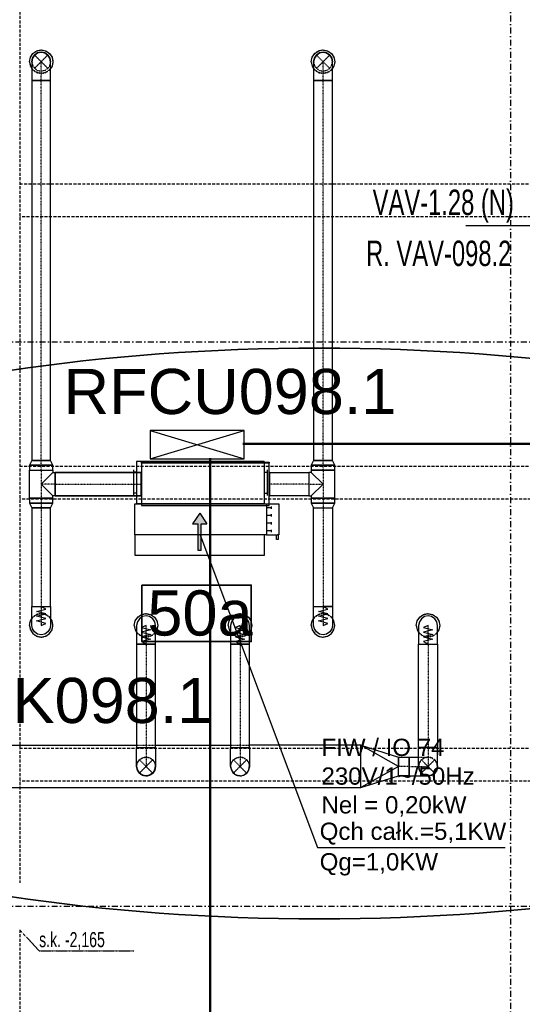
# Model space of a CAD drawing. Header units: centimetres. Extents: x -10729 to 144862, y -4437 to 43656.
# Tile 95 of 148: x 7538 to 8073, y 10896 to 11942. Entities that reach past the tile are written whole.
import ezdxf

# ---------------------------------------------------------------- set-up
doc = ezdxf.new("R2010")
doc.units = ezdxf.units.CM
doc.header["$LTSCALE"] = 0.1
for name, pattern in [('CADVENT_CENTERLINE', [9.9, 7.4, -1, 0.5, -1]), ('CADVENT_HIDDEN', [0.8, 0.25, -0.55]), ('Kondygnacja  -0_5$0$HIDDEN', [9.525, 6.35, -3.175]), ('Kondygnacja  -0_5$0$HIDDEN2', [4.7625, 3.175, -1.5875]), ('Osie rzutów$0$DASHDOT2', [12.7, 6.35, -3.175, 0, -3.175])]:
    doc.linetypes.add(name, pattern=pattern)
for name, color, linetype, lineweight in [('AU opis', 7, 'Continuous', 35), ('AU Osprzęt Siemens', 5, 'Continuous', 30), ('AU Sieć LON', 1, 'Continuous', 50), ('AU Strefa obsługiwana', 90, 'Continuous', 35), ('bgde_urządzenia', 3, 'Continuous', 30)]:
    doc.layers.add(name, color=color, linetype=linetype, lineweight=lineweight)
for name, color, linetype in [('AU Szafki Klimakonwektorów', 183, 'Continuous'), ('bgde-nawiewCEN', 7, 'Continuous'), ('bgde-nawiewDETAILS', 1, 'Continuous'), ('bgde-nawiewEXP', 1, 'Continuous'), ('bgde-nawiewHIDDEN', 1, 'Continuous'), ('bgde_opis urządzen', 6, 'Continuous'), ('bgde_VAV', 4, 'Continuous'), ('Kondygnacja  -0_5$0$ARCH_KONSTR_POWYŻEJ RZUTU', 8, 'Kondygnacja  -0_5$0$HIDDEN'), ('Kondygnacja  -0_5$0$ARCH_KONSTR_POWYŻEJ RZUTU_IST', 8, 'Kondygnacja  -0_5$0$HIDDEN2'), ('Osie rzutów$0$ARCH_INFO_OSIE_IST', 8, 'Osie rzutów$0$DASHDOT2'), ('Osie rzutów$0$ARCH_INFO_OSIE_OPISY_IST', 8, 'Continuous')]:
    doc.layers.add(name, color=color, linetype=linetype)
doc.styles.add('Arial', font='ARIAL.TTF')
doc.styles.add('Kondygnacja  -0_5$0$BIKTS', font='bikromsw.shx', dxfattribs={"width": 0.8})

# ---------------------------------------------------------------- blocks, each defined once
blk = doc.blocks.new('Osie rzutów')
at = {"layer": 'Osie rzutów$0$ARCH_INFO_OSIE_IST', "ltscale": 10}
for p, q in [((8060, 12510), (8060, 4623.26)), ((4436.04, 11600), (13655, 11600)), ((4436.04, 11000), (13655, 11000))]:
    blk.add_line(p, q, dxfattribs=at)
blk = doc.blocks.new('Kondygnacja  -0_5$0$konstrukcja istniejąca -0.5')
at = {"layer": 'Kondygnacja  -0_5$0$ARCH_KONSTR_POWYŻEJ RZUTU_IST', "ltscale": 10}
for points in [[(7538, 12175), (7538, 11025)], [(7538, 11767.9), (8582, 11767.9)], [(8582, 11732.9), (7538, 11732.9)], [(7538, 11467.9), (8582, 11467.9)], [(8582, 11432.9), (7538, 11432.9)], [(7538, 11167.9), (8582, 11167.9)], [(8582, 11132.9), (7538, 11132.9)], [(7538, 10975), (7538, 9825)]]:
    blk.add_lwpolyline(points, dxfattribs=at)
at = {"layer": 'Kondygnacja  -0_5$0$ARCH_KONSTR_POWYŻEJ RZUTU_IST'}
blk.add_lwpolyline([(7538, 10975), (7558.7, 10952.5), (7659.8, 10952.5)], dxfattribs=at)
at = {"layer": 'Kondygnacja  -0_5$0$ARCH_KONSTR_POWYŻEJ RZUTU_IST', "style": 'Kondygnacja  -0_5$0$BIKTS', "width": 0.7}
blk.add_text('s.k. -2,165', height=16, dxfattribs=at).set_placement((7558.7, 10956.5))

msp = doc.modelspace()

# ---------------------------------------------------------------- hatches: boundary and pattern name
at = {"layer": 'bgde_urządzenia'}
h = msp.add_hatch(color=256, dxfattribs=at)
h.paths.add_polyline_path([(7731.042, 11394.8), (7728.042, 11394.8), (7728.042, 11406.466), (7721.852, 11406.466), (7729.542, 11417.894), (7737.232, 11406.466), (7731.042, 11406.466)])
h.paths.add_polyline_path([(7731.042, 11378.133), (7728.042, 11378.133), (7728.042, 11394.8), (7731.042, 11394.8)])

# ---------------------------------------------------------------- linework, layer by layer
at = {"layer": 'AU opis'}
msp.add_lwpolyline([(7668.043, 11341.399), (7784.432, 11341.399), (7784.432, 11281.391), (7668.043, 11281.391)], close=True, dxfattribs=at)
at = {"layer": 'AU Sieć LON', "color": 1}
for p, q in [((7775.452, 11491.404), (8657.153, 11491.404)), ((7740.624, 10310.819), (7740.624, 11476.252))]:
    msp.add_line(p, q, dxfattribs=at)
at = {"layer": 'AU Strefa obsługiwana'}
msp.add_ellipse((7856.68, 11289.943), major_axis=(845.197, 0), ratio=0.35891006, dxfattribs=at)
at = {"layer": 'AU Szafki Klimakonwektorów'}
for p, q in [((7776.691, 11505.733), (7676.691, 11505.733)), ((7676.691, 11505.733), (7676.691, 11475.733)), ((7676.691, 11475.733), (7776.691, 11505.733)), ((7676.691, 11505.733), (7776.691, 11475.733)), ((7776.691, 11505.733), (7676.691, 11505.733)), ((7676.691, 11505.733), (7676.691, 11475.733)), ((7676.691, 11475.733), (7776.691, 11505.733)), ((7676.691, 11505.733), (7776.691, 11475.733)), ((7776.691, 11475.733), (7776.691, 11505.733)), ((7776.691, 11475.733), (7776.691, 11505.733)), ((7676.691, 11475.733), (7776.691, 11475.733)), ((7676.691, 11475.733), (7776.691, 11475.733))]:
    msp.add_line(p, q, dxfattribs=at)
at = {"layer": 'bgde-nawiewCEN', "linetype": 'CADVENT_CENTERLINE', "ltscale": 0.06}
for p, q in [((7560.918, 11877.809), (7560.918, 11897.809)), ((7860.744, 11877.809), (7860.744, 11897.809)), ((7560.918, 11473.71), (7560.918, 11877.809)), ((7860.744, 11473.71), (7860.744, 11877.809)), ((7560.918, 11463.41), (7560.918, 11473.71)), ((7860.744, 11463.41), (7860.744, 11473.71)), ((7560.918, 11463.41), (7560.918, 11448.61)), ((7860.744, 11463.41), (7860.744, 11448.61)), ((7560.918, 11448.61), (7560.918, 11433.81)), ((7575.918, 11448.61), (7560.918, 11448.61)), ((7575.918, 11448.61), (7667.193, 11448.61)), ((7667.593, 11448.61), (7667.193, 11448.61)), ((7803.593, 11448.61), (7803.993, 11448.61)), ((7845.744, 11448.61), (7803.993, 11448.61)), ((7845.744, 11448.61), (7860.744, 11448.61)), ((7860.744, 11448.61), (7860.744, 11433.81)), ((7560.918, 11433.81), (7560.918, 11423.51)), ((7860.744, 11433.81), (7860.744, 11423.51)), ((7560.918, 11423.51), (7560.918, 11318.601)), ((7860.744, 11423.51), (7860.744, 11318.601)), ((7560.918, 11318.601), (7560.918, 11316.731)), ((7560.918, 11316.731), (7560.918, 11311.62)), ((7860.744, 11318.601), (7860.744, 11316.731)), ((7860.744, 11316.731), (7860.744, 11311.62)), ((7560.918, 11311.62), (7560.918, 11308.841)), ((7560.918, 11308.841), (7560.918, 11306.488)), ((7560.918, 11306.488), (7560.918, 11304.527)), ((7560.918, 11304.527), (7560.918, 11302.921)), ((7860.744, 11311.62), (7860.744, 11308.841)), ((7860.744, 11308.841), (7860.744, 11306.488)), ((7860.744, 11306.488), (7860.744, 11304.527)), ((7860.744, 11304.527), (7860.744, 11302.921)), ((7560.918, 11302.921), (7560.918, 11301.635)), ((7560.918, 11301.635), (7560.918, 11300.633)), ((7560.918, 11300.633), (7560.918, 11299.881)), ((7560.918, 11299.881), (7560.918, 11299.342)), ((7560.918, 11299.342), (7560.918, 11298.98)), ((7560.918, 11298.98), (7560.918, 11298.761)), ((7560.918, 11298.761), (7560.918, 11298.648)), ((7560.918, 11298.648), (7560.918, 11298.601)), ((7672.463, 11298.556), (7672.463, 11298.603)), ((7672.463, 11298.443), (7672.463, 11298.556)), ((7672.463, 11298.224), (7672.463, 11298.443)), ((7672.463, 11297.863), (7672.463, 11298.224)), ((7672.463, 11297.323), (7672.463, 11297.863)), ((7672.463, 11296.571), (7672.463, 11297.323)), ((7672.463, 11295.569), (7672.463, 11296.571)), ((7672.463, 11294.283), (7672.463, 11295.569)), ((7672.463, 11292.677), (7672.463, 11294.283)), ((7772.463, 11298.556), (7772.463, 11298.603)), ((7772.463, 11298.443), (7772.463, 11298.556)), ((7772.463, 11298.224), (7772.463, 11298.443)), ((7772.463, 11297.863), (7772.463, 11298.224)), ((7772.463, 11297.323), (7772.463, 11297.863)), ((7772.463, 11296.571), (7772.463, 11297.323)), ((7772.463, 11295.569), (7772.463, 11296.571)), ((7772.463, 11294.283), (7772.463, 11295.569)), ((7772.463, 11292.677), (7772.463, 11294.283)), ((7860.744, 11302.921), (7860.744, 11301.635)), ((7860.744, 11301.635), (7860.744, 11300.633)), ((7860.744, 11300.633), (7860.744, 11299.881)), ((7860.744, 11299.881), (7860.744, 11299.342)), ((7860.744, 11299.342), (7860.744, 11298.98)), ((7860.744, 11298.98), (7860.744, 11298.761)), ((7860.744, 11298.761), (7860.744, 11298.648)), ((7860.744, 11298.648), (7860.744, 11298.601)), ((7972.463, 11298.556), (7972.463, 11298.603)), ((7972.463, 11298.443), (7972.463, 11298.556)), ((7972.463, 11298.224), (7972.463, 11298.443)), ((7972.463, 11297.863), (7972.463, 11298.224)), ((7972.463, 11297.323), (7972.463, 11297.863)), ((7972.463, 11296.571), (7972.463, 11297.323)), ((7972.463, 11295.569), (7972.463, 11296.571)), ((7972.463, 11294.283), (7972.463, 11295.569)), ((7972.463, 11292.677), (7972.463, 11294.283)), ((7672.463, 11290.716), (7672.463, 11292.677)), ((7672.463, 11288.363), (7672.463, 11290.716)), ((7672.463, 11285.584), (7672.463, 11288.363)), ((7672.463, 11280.473), (7672.463, 11285.584)), ((7772.463, 11290.716), (7772.463, 11292.677)), ((7772.463, 11288.363), (7772.463, 11290.716)), ((7772.463, 11285.584), (7772.463, 11288.363)), ((7772.463, 11280.473), (7772.463, 11285.584)), ((7972.463, 11290.716), (7972.463, 11292.677)), ((7972.463, 11288.363), (7972.463, 11290.716)), ((7972.463, 11285.584), (7972.463, 11288.363)), ((7972.463, 11280.473), (7972.463, 11285.584)), ((7672.463, 11278.603), (7672.463, 11280.473)), ((7672.463, 11278.603), (7672.463, 11168.607)), ((7772.463, 11278.603), (7772.463, 11280.473)), ((7772.463, 11278.603), (7772.463, 11168.607)), ((7972.463, 11278.603), (7972.463, 11280.473)), ((7972.463, 11278.603), (7972.463, 11168.607)), ((7672.463, 11168.607), (7672.463, 11148.607)), ((7772.463, 11168.607), (7772.463, 11148.607)), ((7972.463, 11168.607), (7972.463, 11148.607)), ((7952.463, 11148.607), (7940.969, 11148.607)), ((7952.463, 11148.607), (7972.463, 11148.607))]:
    msp.add_line(p, q, dxfattribs=at)
at = {"layer": 'bgde-nawiewDETAILS', "linetype": 'CADVENT_HIDDEN'}
for p, q in [((7553.847, 11890.738), (7567.989, 11904.88)), ((7553.847, 11904.88), (7567.989, 11890.738)), ((7853.673, 11890.738), (7867.815, 11904.88)), ((7853.673, 11904.88), (7867.815, 11890.738)), ((7665.392, 11141.536), (7679.534, 11155.678)), ((7665.392, 11155.678), (7679.534, 11141.536)), ((7765.392, 11141.536), (7779.534, 11155.678)), ((7765.392, 11155.678), (7779.534, 11141.536)), ((7965.392, 11141.536), (7979.534, 11155.678)), ((7965.392, 11155.678), (7979.534, 11141.536))]:
    msp.add_line(p, q, dxfattribs=at)
at = {"layer": 'bgde-nawiewEXP', "linetype": 'Continuous'}
for points in [[(7548.418, 11897.809), (7549.369, 11902.593), (7552.079, 11906.648), (7556.134, 11909.358), (7560.918, 11910.309), (7565.701, 11909.358), (7569.756, 11906.648), (7572.466, 11902.593), (7573.418, 11897.809), (7572.466, 11893.026), (7570.918, 11890.708)], [(7550.918, 11897.809), (7551.679, 11901.636), (7553.847, 11904.88), (7557.091, 11907.048), (7560.918, 11907.809), (7564.744, 11907.048), (7567.989, 11904.88), (7570.156, 11901.636), (7570.918, 11897.809)], [(7848.244, 11897.809), (7849.195, 11902.593), (7851.905, 11906.648), (7855.96, 11909.358), (7860.744, 11910.309), (7865.527, 11909.358), (7869.583, 11906.648), (7872.292, 11902.593), (7873.244, 11897.809), (7872.292, 11893.026), (7870.744, 11890.708)], [(7850.744, 11897.809), (7851.505, 11901.636), (7853.673, 11904.88), (7856.917, 11907.048), (7860.744, 11907.809), (7864.571, 11907.048), (7867.815, 11904.88), (7869.983, 11901.636), (7870.744, 11897.809)], [(7548.418, 11897.809), (7549.369, 11893.026), (7550.918, 11890.708)], [(7848.244, 11897.809), (7849.195, 11893.026), (7850.744, 11890.708)], [(7548.418, 11433.81), (7548.418, 11463.41), (7573.418, 11463.41), (7573.418, 11461.11)], [(7548.418, 11433.81), (7573.418, 11433.81), (7573.418, 11436.11), (7560.918, 11448.61), (7573.418, 11461.11), (7575.918, 11461.11), (7575.918, 11436.11), (7573.418, 11436.11)], [(7575.918, 11436.11), (7575.918, 11461.11), (7667.193, 11461.11)], [(7667.193, 11461.11), (7575.918, 11461.11)], [(7667.193, 11453.393), (7667.193, 11461.11)], [(7667.193, 11436.11), (7667.193, 11461.11), (7667.593, 11461.11)], [(7667.193, 11461.11), (7667.193, 11460.158)], [(7667.193, 11453.393), (7667.193, 11448.61)], [(7667.193, 11448.61), (7667.193, 11453.393)], [(7803.593, 11436.11), (7803.993, 11436.11), (7803.993, 11461.11), (7803.593, 11461.11)], [(7848.244, 11436.11), (7860.744, 11448.61), (7848.244, 11461.11)], [(7667.193, 11437.061), (7667.193, 11448.61)], [(7667.193, 11448.61), (7667.193, 11443.826)], [(7575.918, 11436.11), (7667.193, 11436.11)], [(7667.193, 11436.11), (7575.918, 11436.11)], [(7667.193, 11437.061), (7667.193, 11436.11)], [(7667.193, 11436.11), (7667.193, 11437.061)], [(7667.193, 11436.11), (7667.593, 11436.11)], [(7850.744, 11318.601), (7850.744, 11423.51), (7870.744, 11423.51), (7870.744, 11318.601), (7860.744, 11318.601)], [(7850.744, 11318.601), (7864.571, 11318.601)], [(7548.418, 11298.601), (7549.369, 11293.817), (7552.079, 11289.762), (7556.134, 11287.052), (7560.918, 11286.101), (7565.701, 11287.052), (7569.756, 11289.762), (7572.466, 11293.817), (7573.418, 11298.601), (7572.466, 11303.384), (7570.918, 11305.702)], [(7548.418, 11298.601), (7549.369, 11303.384), (7550.918, 11305.702)], [(7659.963, 11298.603), (7660.915, 11303.387), (7663.625, 11307.442), (7667.68, 11310.152), (7672.463, 11311.103), (7677.247, 11310.152), (7681.302, 11307.442), (7684.012, 11303.387), (7684.963, 11298.603), (7684.012, 11293.82), (7682.463, 11291.502)], [(7759.963, 11298.603), (7760.915, 11303.387), (7763.625, 11307.442), (7767.68, 11310.152), (7772.463, 11311.103), (7777.247, 11310.152), (7781.302, 11307.442), (7784.012, 11303.387), (7784.963, 11298.603), (7784.012, 11293.82), (7782.463, 11291.502)], [(7848.244, 11298.601), (7849.195, 11293.817), (7851.905, 11289.762), (7855.96, 11287.052), (7860.744, 11286.101), (7865.527, 11287.052), (7869.583, 11289.762), (7872.292, 11293.817), (7873.244, 11298.601), (7872.292, 11303.384), (7870.744, 11305.702)], [(7848.244, 11298.601), (7849.195, 11303.384), (7850.744, 11305.702)], [(7959.963, 11298.603), (7960.915, 11303.387), (7963.625, 11307.442), (7967.68, 11310.152), (7972.463, 11311.103), (7977.247, 11310.152), (7981.302, 11307.442), (7984.012, 11303.387), (7984.963, 11298.603), (7984.012, 11293.82), (7982.463, 11291.502)], [(7962.463, 11148.607), (7962.463, 11168.607), (7976.29, 11168.607), (7976.29, 11168.607), (7962.463, 11168.607), (7962.463, 11278.603), (7982.463, 11278.603), (7982.463, 11298.603), (7981.702, 11302.43), (7979.534, 11305.674), (7976.29, 11307.842), (7972.463, 11308.603), (7968.637, 11307.842), (7965.392, 11305.674), (7963.225, 11302.43), (7962.463, 11298.603), (7962.463, 11278.603), (7982.463, 11278.603), (7982.463, 11168.607), (7976.29, 11168.607), (7976.29, 11168.607), (7982.463, 11168.607), (7982.463, 11164.705)], [(7659.963, 11298.603), (7660.915, 11293.82), (7662.463, 11291.502)], [(7759.963, 11298.603), (7760.915, 11293.82), (7762.463, 11291.502)], [(7959.963, 11298.603), (7960.915, 11293.82), (7962.463, 11291.502)], [(7762.463, 11148.607), (7762.463, 11168.607), (7782.463, 11168.607), (7782.463, 11278.603), (7762.463, 11278.603), (7762.463, 11168.607), (7782.463, 11168.607), (7782.463, 11148.607), (7782.087, 11146.716)], [(6834.438, 11126.107), (7900.969, 11126.107), (7900.969, 11171.107), (7940.969, 11158.607), (7940.969, 11148.607), (7900.969, 11171.107), (7782.463, 11171.107)], [(7510.666, 11171.107), (7662.463, 11171.107)], [(7682.463, 11171.107), (7762.463, 11171.107)], [(7900.969, 11126.107), (7900.969, 11171.107)], [(7982.463, 11148.991), (7982.463, 11168.607)], [(7952.463, 11138.607), (7952.463, 11158.607), (7962.463, 11158.607)], [(7982.463, 11164.705), (7982.463, 11160.953)], [(7662.463, 11148.607), (7663.225, 11144.78), (7663.899, 11143.77)], [(7662.598, 11146.974), (7662.637, 11148.188)], [(7679.708, 11141.954), (7680.594, 11142.785), (7682.203, 11146.34), (7682.26, 11148.117)], [(7682.116, 11146.863), (7682.463, 11148.607)], [(7762.463, 11148.607), (7763.225, 11144.78), (7763.829, 11143.875)], [(7762.463, 11148.607), (7763.225, 11144.78), (7765.392, 11141.536), (7764.322, 11143.138)], [(7762.573, 11147.128), (7762.625, 11148.215)], [(7779.534, 11141.536), (7781.702, 11144.78), (7782.463, 11148.607)], [(7779.696, 11141.927), (7780.502, 11142.659), (7782.166, 11146.188), (7782.259, 11148.113)], [(7952.463, 11138.607), (7972.463, 11138.607), (7968.637, 11139.368), (7965.392, 11141.536), (7963.225, 11144.78), (7962.463, 11148.607), (7963.225, 11144.78), (7965.392, 11141.536), (7968.637, 11139.368), (7972.463, 11138.607), (7976.29, 11139.368), (7979.534, 11141.536), (7981.702, 11144.78), (7982.463, 11148.607), (7981.702, 11144.78), (7979.534, 11141.536), (7976.29, 11139.368), (7972.463, 11138.607), (7968.637, 11139.368), (7965.392, 11141.536)], [(7962.463, 11148.607), (7963.225, 11144.78), (7965.392, 11141.536), (7968.637, 11139.368)], [(7972.463, 11138.607), (7976.29, 11139.368), (7979.534, 11141.536), (7981.702, 11144.78), (7982.463, 11148.607)], [(7982.463, 11148.607), (7981.702, 11144.78)], [(7982.463, 11148.991), (7982.463, 11148.607)], [(7982.463, 11148.607), (7982.463, 11148.991)], [(7662.598, 11146.974), (7663.973, 11143.322), (7665.189, 11142.025)], [(7664.404, 11143.014), (7665.392, 11141.536), (7668.637, 11139.368), (7669.828, 11139.131)], [(7665.811, 11141.362), (7666.642, 11140.476), (7670.197, 11138.867), (7671.974, 11138.809)], [(7670.72, 11138.953), (7672.463, 11138.607), (7676.29, 11139.368), (7677.3, 11140.043)], [(7672.882, 11138.78), (7674.096, 11138.741), (7677.747, 11140.117), (7679.045, 11141.333)], [(7678.056, 11140.548), (7679.534, 11141.536), (7681.702, 11144.78), (7681.939, 11145.971)], [(7762.573, 11147.128), (7763.892, 11143.456), (7765.188, 11142.029)], [(7765.392, 11141.536), (7768.637, 11139.368), (7769.704, 11139.155)], [(7765.392, 11141.536), (7768.637, 11139.368), (7772.463, 11138.607), (7770.573, 11138.983)], [(7765.784, 11141.373), (7766.515, 11140.568), (7770.045, 11138.904), (7771.97, 11138.811)], [(7772.463, 11138.607), (7776.29, 11139.368), (7779.534, 11141.536), (7777.932, 11140.465)], [(7772.463, 11138.607), (7776.29, 11139.368), (7777.195, 11139.973)], [(7772.855, 11138.769), (7773.942, 11138.717), (7777.614, 11140.035), (7779.041, 11141.331)], [(7779.534, 11141.536), (7781.702, 11144.78), (7781.914, 11145.847)]]:
    msp.add_lwpolyline(points, dxfattribs=at)
for points in [[(7550.918, 11877.809), (7570.918, 11877.809), (7570.918, 11897.809), (7570.156, 11901.636), (7567.989, 11904.88), (7564.744, 11907.048), (7560.918, 11907.809), (7557.091, 11907.048), (7553.847, 11904.88), (7551.679, 11901.636), (7550.918, 11897.809), (7550.918, 11881.711)], [(7850.744, 11877.809), (7870.744, 11877.809), (7870.744, 11897.809), (7869.983, 11901.636), (7867.815, 11904.88), (7864.571, 11907.048), (7860.744, 11907.809), (7856.917, 11907.048), (7853.673, 11904.88), (7851.505, 11901.636), (7850.744, 11897.809), (7850.744, 11881.711)], [(7550.918, 11473.71), (7570.918, 11473.71), (7570.918, 11877.809), (7550.918, 11877.809)], [(7850.744, 11473.71), (7870.744, 11473.71), (7870.744, 11877.809), (7850.744, 11877.809)], [(7548.418, 11468.894), (7573.418, 11468.894), (7570.918, 11473.71), (7550.918, 11473.71)], [(7667.593, 11426.11), (7803.593, 11426.11), (7803.593, 11471.11), (7667.593, 11471.11), (7667.593, 11472.11), (7803.593, 11472.11), (7803.593, 11471.11), (7667.593, 11471.11)], [(7848.244, 11468.894), (7873.244, 11468.894), (7870.744, 11473.71), (7850.744, 11473.71)], [(7548.418, 11463.41), (7573.418, 11463.41), (7573.418, 11468.894), (7548.418, 11468.894)], [(7845.744, 11436.11), (7848.244, 11436.11), (7848.244, 11433.81), (7873.244, 11433.81), (7873.244, 11463.41), (7848.244, 11463.41), (7848.244, 11461.11), (7845.744, 11461.11), (7845.744, 11437.061)], [(7848.244, 11463.41), (7873.244, 11463.41), (7873.244, 11468.894), (7848.244, 11468.894)], [(7803.993, 11436.11), (7803.993, 11461.11), (7845.744, 11461.11), (7845.744, 11436.11)], [(7548.418, 11428.325), (7573.418, 11428.325), (7573.418, 11433.81), (7548.418, 11433.81)], [(7848.244, 11428.325), (7873.244, 11428.325), (7873.244, 11433.81), (7848.244, 11433.81)], [(7548.418, 11428.325), (7550.918, 11423.51), (7570.918, 11423.51), (7573.418, 11428.325), (7549.369, 11428.325)], [(7550.918, 11318.601), (7570.918, 11318.601), (7570.918, 11423.51), (7550.918, 11423.51)], [(7848.244, 11428.325), (7850.744, 11423.51), (7870.744, 11423.51), (7873.244, 11428.325), (7849.195, 11428.325)], [(7550.918, 11298.648), (7550.918, 11318.601), (7570.918, 11318.601), (7570.918, 11298.601), (7570.156, 11294.774), (7567.989, 11291.53), (7564.744, 11289.362), (7560.918, 11288.601), (7557.091, 11289.362), (7553.847, 11291.53), (7551.679, 11294.774), (7550.918, 11298.601)], [(7850.744, 11311.62), (7850.744, 11318.601), (7870.744, 11318.601), (7870.744, 11298.601), (7869.983, 11294.774), (7867.815, 11291.53), (7864.571, 11289.362), (7860.744, 11288.601), (7856.917, 11289.362), (7853.673, 11291.53), (7851.505, 11294.774), (7850.744, 11298.601), (7850.744, 11308.841)], [(7662.463, 11278.603), (7682.463, 11278.603), (7682.463, 11298.603), (7681.702, 11302.43), (7679.534, 11305.674), (7676.29, 11307.842), (7672.463, 11308.603), (7668.637, 11307.842), (7665.392, 11305.674), (7663.225, 11302.43), (7662.463, 11298.603), (7662.463, 11280.473)], [(7762.463, 11278.603), (7782.463, 11278.603), (7782.463, 11298.603), (7781.702, 11302.43), (7779.534, 11305.674), (7776.29, 11307.842), (7772.463, 11308.603), (7768.637, 11307.842), (7765.392, 11305.674), (7763.225, 11302.43), (7762.463, 11298.603), (7762.463, 11280.473)], [(7662.463, 11168.607), (7682.463, 11168.607), (7682.463, 11278.603), (7662.463, 11278.603)], [(7662.463, 11148.607), (7662.463, 11168.607), (7682.463, 11168.607), (7682.463, 11148.607), (7681.702, 11144.78), (7679.534, 11141.536), (7676.29, 11139.368), (7672.463, 11138.607), (7668.637, 11139.368), (7665.392, 11141.536), (7663.225, 11144.78)], [(7940.969, 11138.607), (7940.969, 11158.607), (7952.463, 11158.607), (7952.463, 11138.607)], [(7900.969, 11126.107), (7940.969, 11138.607), (7940.969, 11148.607)]]:
    msp.add_lwpolyline(points, close=True, dxfattribs=at)
at = {"layer": 'bgde-nawiewEXP'}
for points in [[(7560.918, 11298.601), (7565.918, 11300.731), (7555.918, 11303.267), (7565.918, 11305.789), (7555.918, 11308.317), (7565.918, 11310.871), (7555.918, 11313.407), (7565.918, 11315.953), (7560.918, 11318.601)], [(7860.744, 11298.601), (7865.744, 11300.731), (7855.744, 11303.267), (7865.744, 11305.789), (7855.744, 11308.317), (7865.744, 11310.871), (7855.744, 11313.407), (7865.744, 11315.953), (7860.744, 11318.601)], [(7672.463, 11298.603), (7667.463, 11296.473), (7677.463, 11293.937), (7667.463, 11291.415), (7677.463, 11288.887), (7667.463, 11286.333), (7677.463, 11283.797), (7667.463, 11281.252), (7672.463, 11278.603)], [(7772.463, 11298.603), (7767.463, 11296.473), (7777.463, 11293.937), (7767.463, 11291.415), (7777.463, 11288.887), (7767.463, 11286.333), (7777.463, 11283.797), (7767.463, 11281.252), (7772.463, 11278.603)], [(7972.463, 11298.603), (7967.463, 11296.473), (7977.463, 11293.937), (7967.463, 11291.415), (7977.463, 11288.887), (7967.463, 11286.333), (7977.463, 11283.797), (7967.463, 11281.252), (7972.463, 11278.603)]]:
    msp.add_lwpolyline(points, dxfattribs=at)
at = {"layer": 'bgde-nawiewHIDDEN', "linetype": 'CADVENT_HIDDEN'}
for points in [[(7548.418, 11897.809), (7549.369, 11902.593), (7552.079, 11906.648), (7556.134, 11909.358), (7560.918, 11910.309), (7565.701, 11909.358), (7569.756, 11906.648), (7572.466, 11902.593), (7573.418, 11897.809), (7572.466, 11893.026), (7569.756, 11888.97), (7565.701, 11886.261), (7560.918, 11885.309), (7556.134, 11886.261), (7552.079, 11888.97), (7556.134, 11886.261), (7560.918, 11885.309), (7565.701, 11886.261), (7569.756, 11888.97), (7570.918, 11890.708)], [(7848.244, 11897.809), (7849.195, 11902.593), (7851.905, 11906.648), (7855.96, 11909.358), (7860.744, 11910.309), (7865.527, 11909.358), (7869.583, 11906.648), (7872.292, 11902.593), (7873.244, 11897.809), (7872.292, 11893.026), (7869.583, 11888.97), (7865.527, 11886.261), (7860.744, 11885.309), (7855.96, 11886.261), (7851.905, 11888.97), (7855.96, 11886.261), (7860.744, 11885.309), (7865.527, 11886.261), (7869.583, 11888.97), (7870.744, 11890.708)], [(7548.418, 11897.809), (7549.369, 11893.026), (7552.079, 11888.97), (7550.918, 11890.708)], [(7550.918, 11897.809), (7551.679, 11893.982), (7553.847, 11890.738), (7557.091, 11888.57), (7560.918, 11887.809), (7564.744, 11888.57), (7567.989, 11890.738), (7570.156, 11893.982), (7570.918, 11897.809)], [(7848.244, 11897.809), (7849.195, 11893.026), (7851.905, 11888.97), (7850.744, 11890.708)], [(7850.744, 11897.809), (7851.505, 11893.982), (7853.673, 11890.738), (7856.917, 11888.57), (7860.744, 11887.809), (7864.571, 11888.57), (7867.815, 11890.738), (7869.983, 11893.982), (7870.744, 11897.809)], [(7667.593, 11436.11), (7667.593, 11461.11)], [(7803.593, 11436.11), (7803.593, 11461.11)], [(7548.418, 11298.601), (7549.369, 11293.817), (7552.079, 11289.762), (7556.134, 11287.052), (7560.918, 11286.101), (7565.701, 11287.052), (7569.756, 11289.762), (7572.466, 11293.817), (7573.418, 11298.601), (7572.466, 11303.384), (7569.756, 11307.44), (7565.701, 11310.149), (7560.918, 11311.101), (7556.134, 11310.149), (7552.079, 11307.44), (7550.918, 11305.702)], [(7548.418, 11298.601), (7549.369, 11303.384), (7552.079, 11307.44), (7556.134, 11310.149), (7560.918, 11311.101), (7565.701, 11310.149), (7569.756, 11307.44), (7570.918, 11305.702)], [(7659.963, 11298.603), (7660.915, 11303.387), (7663.625, 11307.442), (7667.68, 11310.152), (7672.463, 11311.103), (7677.247, 11310.152), (7681.302, 11307.442), (7684.012, 11303.387), (7684.963, 11298.603), (7684.012, 11293.82), (7681.302, 11289.764), (7677.247, 11287.055), (7672.463, 11286.103), (7667.68, 11287.055), (7663.625, 11289.764), (7662.463, 11291.502)], [(7759.963, 11298.603), (7760.915, 11303.387), (7763.625, 11307.442), (7767.68, 11310.152), (7772.463, 11311.103), (7777.247, 11310.152), (7781.302, 11307.442), (7784.012, 11303.387), (7784.963, 11298.603), (7784.012, 11293.82), (7781.302, 11289.764), (7777.247, 11287.055), (7772.463, 11286.103), (7767.68, 11287.055), (7763.625, 11289.764), (7762.463, 11291.502)], [(7848.244, 11298.601), (7849.195, 11293.817), (7851.905, 11289.762), (7855.96, 11287.052), (7860.744, 11286.101), (7865.527, 11287.052), (7869.583, 11289.762), (7872.292, 11293.817), (7873.244, 11298.601), (7872.292, 11303.384), (7869.583, 11307.44), (7865.527, 11310.149), (7860.744, 11311.101), (7855.96, 11310.149), (7851.905, 11307.44), (7850.744, 11305.702)], [(7848.244, 11298.601), (7849.195, 11303.384), (7851.905, 11307.44), (7855.96, 11310.149), (7860.744, 11311.101), (7865.527, 11310.149), (7869.583, 11307.44), (7870.744, 11305.702)], [(7959.963, 11298.603), (7960.915, 11303.387), (7963.625, 11307.442), (7967.68, 11310.152), (7972.463, 11311.103), (7977.247, 11310.152), (7981.302, 11307.442), (7984.012, 11303.387), (7984.963, 11298.603), (7984.012, 11293.82), (7981.302, 11289.764), (7977.247, 11287.055), (7972.463, 11286.103), (7967.68, 11287.055), (7963.625, 11289.764), (7962.463, 11291.502)], [(7659.963, 11298.603), (7660.915, 11293.82), (7663.625, 11289.764), (7667.68, 11287.055), (7672.463, 11286.103), (7677.247, 11287.055), (7681.302, 11289.764), (7682.463, 11291.502)], [(7759.963, 11298.603), (7760.915, 11293.82), (7763.625, 11289.764), (7767.68, 11287.055), (7772.463, 11286.103), (7777.247, 11287.055), (7781.302, 11289.764), (7782.463, 11291.502)], [(7959.963, 11298.603), (7960.915, 11293.82), (7963.625, 11289.764), (7967.68, 11287.055), (7972.463, 11286.103), (7977.247, 11287.055), (7981.302, 11289.764), (7982.463, 11291.502)], [(7662.463, 11171.107), (7682.463, 11171.107)], [(7762.463, 11171.107), (7782.463, 11171.107)], [(7662.463, 11148.607), (7663.225, 11152.433), (7665.392, 11155.678), (7668.637, 11157.845), (7672.463, 11158.607), (7676.29, 11157.845), (7679.534, 11155.678), (7681.702, 11152.433), (7682.463, 11148.607)], [(7662.637, 11148.188), (7662.724, 11150.873), (7664.333, 11154.428), (7667.179, 11157.096), (7670.83, 11158.472), (7674.73, 11158.346), (7678.285, 11156.737), (7680.953, 11153.891), (7682.329, 11150.24), (7682.26, 11148.117)], [(7762.463, 11148.607), (7763.225, 11152.433), (7765.392, 11155.678), (7768.637, 11157.845), (7772.463, 11158.607), (7776.29, 11157.845), (7779.534, 11155.678), (7781.702, 11152.433), (7782.463, 11148.607)], [(7762.625, 11148.215), (7762.76, 11151.025), (7764.425, 11154.555), (7767.313, 11157.178), (7770.985, 11158.497), (7774.882, 11158.31), (7778.411, 11156.645), (7781.035, 11153.757), (7782.353, 11150.085), (7782.259, 11148.113)], [(7962.463, 11158.607), (7972.463, 11158.607)], [(7663.899, 11143.77), (7664.404, 11143.014)], [(7665.189, 11142.025), (7665.811, 11141.362)], [(7669.828, 11139.131), (7670.72, 11138.953)], [(7671.974, 11138.809), (7672.882, 11138.78)], [(7677.3, 11140.043), (7678.056, 11140.548)], [(7679.045, 11141.333), (7679.708, 11141.954)], [(7681.939, 11145.971), (7682.116, 11146.863)], [(7763.829, 11143.875), (7764.322, 11143.138)], [(7765.188, 11142.029), (7765.784, 11141.373)], [(7769.704, 11139.155), (7770.573, 11138.983)], [(7771.97, 11138.811), (7772.855, 11138.769)], [(7777.195, 11139.973), (7777.932, 11140.465)], [(7779.041, 11141.331), (7779.696, 11141.927)], [(7781.914, 11145.847), (7782.087, 11146.716)]]:
    msp.add_lwpolyline(points, dxfattribs=at)
msp.add_lwpolyline([(7962.463, 11148.607), (7963.225, 11152.433), (7965.392, 11155.678), (7968.637, 11157.845), (7972.463, 11158.607), (7976.29, 11157.845), (7979.534, 11155.678), (7981.702, 11152.433), (7982.463, 11148.607), (7981.702, 11152.433), (7979.534, 11155.678), (7976.29, 11157.845), (7972.463, 11158.607), (7968.637, 11157.845), (7965.392, 11155.678), (7963.225, 11152.433)], close=True, dxfattribs=at)
at = {"layer": 'bgde_opis urządzen'}
for p, q in [((7729.531, 11395.527), (7854.786, 11062.608, 1188.109)), ((7854.786, 11062.608, 1188.109), (8054.673, 11062.608, 1188.109))]:
    msp.add_line(p, q, dxfattribs=at)
at = {"layer": 'bgde_urządzenia'}
for p, q in [((7662.142, 11472.8, 94.5), (7662.142, 11427.8, 94.5)), ((7798.142, 11472.8, 94.5), (7662.142, 11472.8, 94.5)), ((7798.142, 11472.8, 94.5), (7798.142, 11427.8, 94.5)), ((7659.142, 11464.05, 94.5), (7659.142, 11436.55, 94.5)), ((7662.142, 11461.55, 94.5), (7659.142, 11461.55, 94.5)), ((7798.142, 11461.55, 94.5), (7801.142, 11461.55, 94.5)), ((7801.142, 11464.05, 94.5), (7801.142, 11436.55, 94.5)), ((7662.142, 11439.05, 94.5), (7659.142, 11439.05, 94.5)), ((7798.142, 11439.05, 94.5), (7801.142, 11439.05, 94.5)), ((7660.642, 11394.8, 94.5), (7660.642, 11427.8, 94.5)), ((7660.642, 11427.8, 94.5), (7800.642, 11427.8, 94.5)), ((7798.142, 11427.8, 94.5), (7662.142, 11427.8, 94.5)), ((7800.642, 11427.8, 94.5), (7800.642, 11394.8, 94.5)), ((7800.642, 11427.8, 94.5), (7813.642, 11427.8, 94.5)), ((7805.842, 11423.675, 94.5), (7800.642, 11423.675, 94.5)), ((7805.842, 11422.425, 94.5), (7805.842, 11424.925, 94.5)), ((7813.642, 11427.8, 94.5), (7813.642, 11394.8, 94.5)), ((7729.542, 11417.894, 94.5), (7721.852, 11406.466, 94.5)), ((7729.542, 11417.894, 94.5), (7737.232, 11406.466, 94.5)), ((7805.842, 11415.425, 94.5), (7800.642, 11415.425, 94.5)), ((7805.842, 11414.175, 94.5), (7805.842, 11416.675, 94.5)), ((7721.852, 11406.466, 94.5), (7728.042, 11406.466, 94.5)), ((7728.042, 11378.133, 94.5), (7728.042, 11406.466, 94.5)), ((7731.042, 11378.133, 94.5), (7731.042, 11406.466, 94.5)), ((7731.042, 11406.466, 94.5), (7737.232, 11406.466, 94.5)), ((7805.842, 11407.175, 94.5), (7800.642, 11407.175, 94.5)), ((7805.842, 11398.925, 94.5), (7800.642, 11398.925, 94.5)), ((7805.842, 11405.925, 94.5), (7805.842, 11408.425, 94.5)), ((7805.842, 11397.675, 94.5), (7805.842, 11400.175, 94.5)), ((7798.442, 11394.8, 94.5), (7660.642, 11394.8, 94.5)), ((7660.642, 11394.8, 94.5), (7660.642, 11373.3, 94.5)), ((7798.442, 11373.3, 94.5), (7798.442, 11394.8, 94.5)), ((7800.642, 11394.8, 94.5), (7798.442, 11394.8, 94.5)), ((7800.642, 11394.8, 94.5), (7813.642, 11394.8, 94.5)), ((7811.142, 11389.8, 94.5), (7811.142, 11394.8, 94.5)), ((7813.142, 11389.8, 94.5), (7811.142, 11389.8, 94.5)), ((7813.642, 11394.8, 94.5), (7812.142, 11394.8, 94.5)), ((7813.142, 11394.8, 94.5), (7813.142, 11389.8, 94.5)), ((7731.042, 11378.133, 94.5), (7728.042, 11378.133, 94.5)), ((7660.642, 11373.3, 94.5), (7798.442, 11373.3, 94.5))]:
    msp.add_line(p, q, dxfattribs=at)
at = {"layer": 'bgde_VAV'}
msp.add_line((8119.896, 11723.315, 2.142), (8012.577, 11723.315, 2.142), dxfattribs=at)

# ---------------------------------------------------------------- block references
at = {"layer": 'Kondygnacja  -0_5$0$ARCH_KONSTR_POWYŻEJ RZUTU'}
msp.add_blockref('Kondygnacja  -0_5$0$konstrukcja istniejąca -0.5', (0, 0), dxfattribs=at)
at = {"layer": 'Osie rzutów$0$ARCH_INFO_OSIE_OPISY_IST'}
msp.add_blockref('Osie rzutów', (0, 0), dxfattribs=at)

# ---------------------------------------------------------------- texts
at = {"layer": 'AU opis', "insert": (7673.878, 11335.745), "char_height": 48, "width": 72.77772, "attachment_point": 1, "style": 'Arial'}
msp.add_mtext('50a', dxfattribs=at)
at = {"layer": 'AU Osprzęt Siemens', "insert": (7441.005, 11242.775), "char_height": 48, "width": 1074.22285, "attachment_point": 1, "style": 'Arial'}
msp.add_mtext('PSK098.1', dxfattribs=at)
at = {"layer": 'AU Szafki Klimakonwektorów', "insert": (7584.796, 11571.221), "char_height": 48, "width": 1074.22285, "attachment_point": 1, "style": 'Arial'}
msp.add_mtext('RFCU098.1', dxfattribs=at)
at = {"layer": 'bgde_opis urządzen', "char_height": 18.326, "width": 421.7149, "attachment_point": 1, "style": 'Arial'}
for s, insert in [('FIW / IO 74\\P230V/1~/50Hz\\PNel = 0,20kW', (7859.074, 11178.069, 2308.732)), ('Qch całk.=5,1KW', (7857.174, 11088.89, 2308.732)), ('Qg=1,0KW', (7857.174, 11056.411, 2308.732))]:
    msp.add_mtext(s, dxfattribs=dict(at, insert=insert))
at = {"layer": 'bgde_VAV', "width": 0.7}
for s, p in [('VAV-1.28 (N) ', (7913.518, 11734.853, 291.213)), ('R. VAV-098.2', (7906.557, 11680.582, 291.213))]:
    msp.add_text(s, height=27, dxfattribs=at).set_placement(p)

doc.saveas('drawing.dxf')
